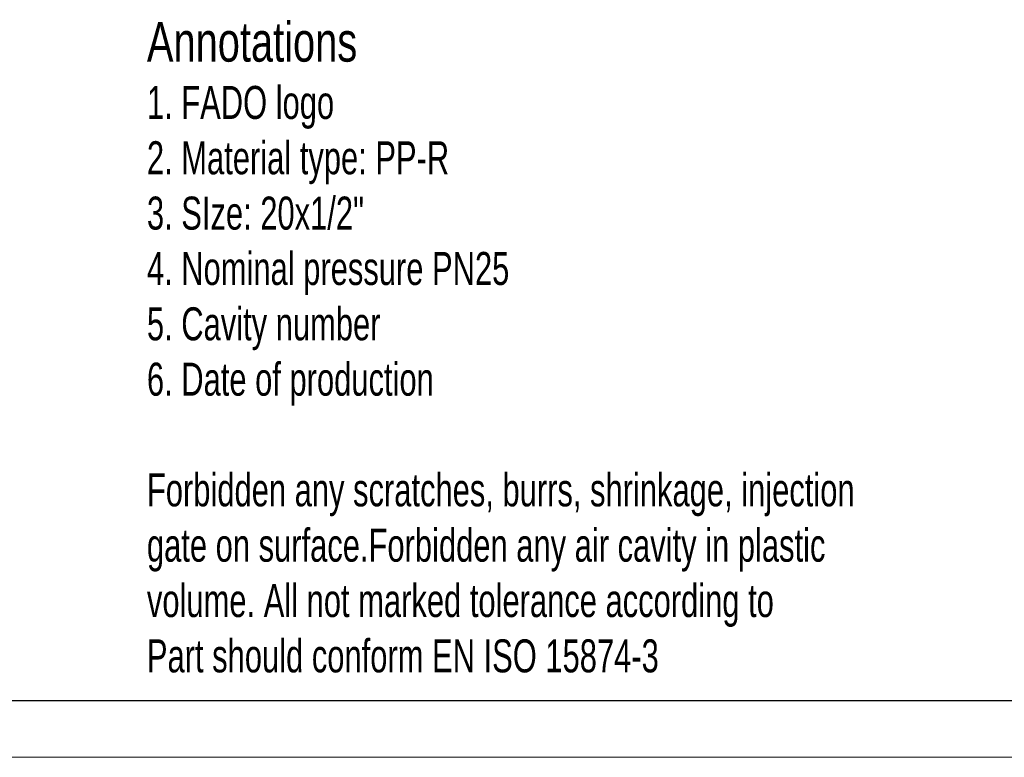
# Model space of a CAD drawing. Header units: millimetres. Extents: x 0 to 420, y 0 to 297.
# Tile 11 of 68: x 120 to 207, y 0 to 65. Entities that reach past the tile are written whole.
import ezdxf

# ---------------------------------------------------------------- set-up
doc = ezdxf.new("R2010")
doc.units = ezdxf.units.MM
doc.layers.add('ОСЕВЫЕ', color=7, linetype='Continuous')
doc.styles.add('SLDTEXTSTYLE0', font='TXT', dxfattribs={"width": 0.75})
doc.styles.add('SLDTEXTSTYLE1', font='TXT', dxfattribs={"width": 0.7})

# ---------------------------------------------------------------- blocks, each defined once
blk = doc.blocks.new('SW_NOTE_0')
at = {"color": 0, "linetype": 'Continuous', "lineweight": 0, "attachment_point": 1}
for s, insert, char_height, style in [('Annotations', (0, 4.512), 3.5, 'SLDTEXTSTYLE0'), ('1. FADO logo', (0, -1.129), 2.91042, 'SLDTEXTSTYLE1'), ('2. Material type: PP-R', (0, -6.009), 2.91042, 'SLDTEXTSTYLE1'), ('3. SIze: 20x1/2"', (0, -10.89), 2.91042, 'SLDTEXTSTYLE1'), ('4. Nominal pressure PN25', (0, -15.77), 2.91042, 'SLDTEXTSTYLE1'), ('5. Cavity number', (0, -20.651), 2.91042, 'SLDTEXTSTYLE1'), ('6. Date of production', (0, -25.532), 2.91042, 'SLDTEXTSTYLE1'), ('Forbidden any scratches, burrs, shrinkage, injection', (0, -35.293), 2.91042, 'SLDTEXTSTYLE1'), ('gate on surface.Forbidden any air cavity in plastic', (0, -40.173), 2.91042, 'SLDTEXTSTYLE1'), ('volume. All not marked tolerance according to', (0, -45.054), 2.91042, 'SLDTEXTSTYLE1'), ('Part should conform EN ISO 15874-3', (0, -49.934), 2.91042, 'SLDTEXTSTYLE1')]:
    blk.add_mtext(s, dxfattribs=dict(at, insert=insert, char_height=char_height, style=style))

msp = doc.modelspace()

# ---------------------------------------------------------------- linework, layer by layer
at = {"color": 7, "linetype": 'Continuous', "lineweight": 25}
msp.add_line((20, 5), (415, 5), dxfattribs=at)
at = {"layer": 'ОСЕВЫЕ', "lineweight": 18}
msp.add_line((0, 0), (420, 0), dxfattribs=at)

# ---------------------------------------------------------------- block references
at = {"color": 7, "linetype": 'Continuous', "lineweight": 0}
msp.add_blockref('SW_NOTE_0', (131.12884, 60.33483), dxfattribs=at)

doc.saveas('drawing.dxf')
